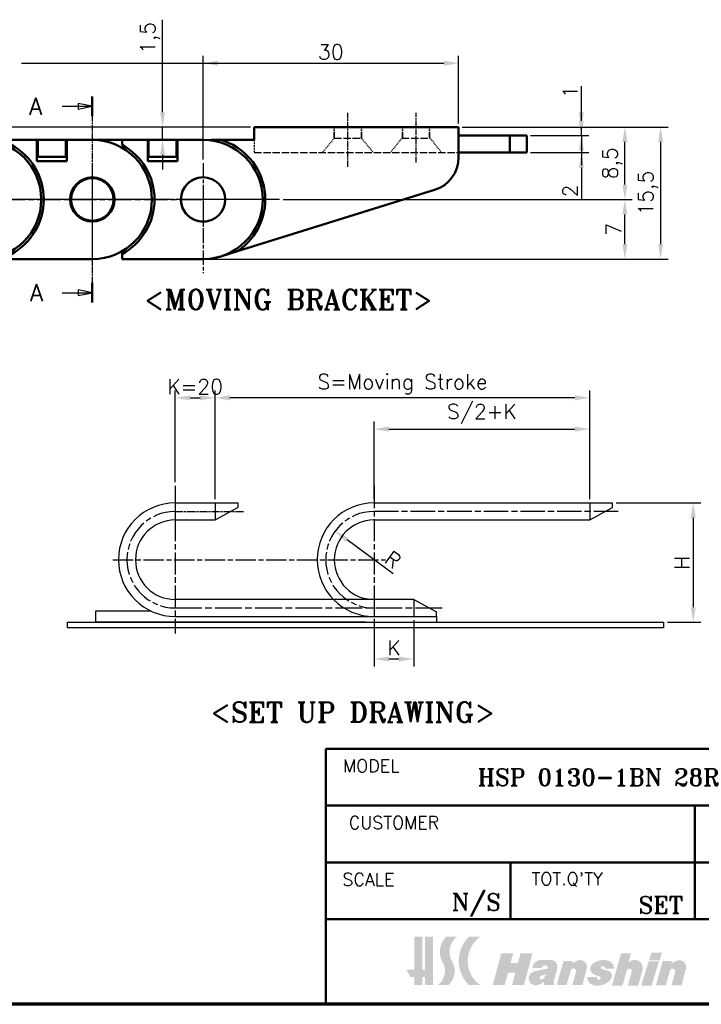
# Model space of a CAD drawing. Header units: millimetres. Extents: x 10 to 277, y 10 to 201.
# Tile 3 of 7: x 154 to 234, y 10 to 126. Entities that reach past the tile are written whole.
import ezdxf

# ---------------------------------------------------------------- set-up
doc = ezdxf.new("R2010")
doc.units = ezdxf.units.MM
doc.header["$LTSCALE"] = 0.3
doc.linetypes.add('CHAIN', pattern=[0.35429999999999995, 0.2362, -0.0295, 0.0591, -0.0295])
doc.linetypes.add('DASHED', pattern=[0.2067999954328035, 0.1654999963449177, -0.04129999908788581])
doc.layers.add('DIM', color=3, linetype='Continuous')
for name, color, linetype, lineweight in [('경계(ISO)', 7, 'Continuous', 70), ('기호(ISO)', 7, 'Continuous', 25), ('단면선(ISO)', 3, 'CHAIN', 25), ('스케치 형상(ISO)', 7, 'Continuous', 25), ('외형선(ISO)', 7, 'Continuous', 50), ('은선 (ISO)', 2, 'DASHED', 35), ('제목(ISO)', 7, 'Continuous', 50), ('중심 표식(ISO)', 1, 'CHAIN', 25), ('중심선(ISO)', 1, 'CHAIN', 25), ('해치 (ISO)', 3, 'Continuous', 18)]:
    doc.layers.add(name, color=color, linetype=linetype, lineweight=lineweight)
doc.styles.get("Standard").update_dxf_attribs({"font": 'romans.shx'})
doc.styles.add('주 문자 (ISO)', font='tahoma.ttf')
doc.styles.add('한신 주석 텍스트', font='RomanT.shx')
doc.styles.add('한신치수', font='RomanS.shx')
doc.dimstyles.new('ISO-25', dxfattribs={"dimscale": 0.7, "dimtxt": 2.5, "dimasz": 2.5, "dimexe": 1.25, "dimexo": 0.625, "dimtad": 1, "dimtxsty": 'Standard', "dimcen": 2.5, "dimclrt": 7, "dimadec": 0, "dimazin": 0, "dimtfac": 1, "dimtmove": 0, "dimatfit": 3, "dimfxl": 1, "dimarcsym": 0})

# ---------------------------------------------------------------- blocks, each defined once
blk = doc.blocks.new('2dTransSection0')
at = {"layer": '단면선(ISO)', "linetype": 'CHAIN', "ltscale": 15.44590663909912}
blk.add_line((191.3399219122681, 158.0706941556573), (191.3399219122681, 121.7633013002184), dxfattribs=at)
at = {"layer": '단면선(ISO)', "linetype": 'Continuous', "lineweight": 50}
for p, q in [((191.3399219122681, 158.0706941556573), (191.3399219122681, 154.5982094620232)), ((191.3399219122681, 125.2357859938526), (191.3399219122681, 121.7633013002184))]:
    blk.add_line(p, q, dxfattribs=at)
at = {"layer": '단면선(ISO)', "linetype": 'Continuous'}
for p, q in [((186.0470458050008, 156.3344518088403), (188.8399219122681, 156.3344518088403)), ((191.3399219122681, 156.3344518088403), (188.8399219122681, 156.8344518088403)), ((188.8399219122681, 156.8344518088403), (188.8399219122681, 155.8344518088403)), ((188.8399219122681, 156.3344518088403), (191.3399219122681, 156.3344518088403)), ((188.8399219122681, 155.8344518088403), (191.3399219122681, 156.3344518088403)), ((186.0470458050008, 123.4995436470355), (188.8399219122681, 123.4995436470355)), ((191.3399219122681, 123.4995436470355), (188.8399219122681, 123.9995436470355)), ((188.8399219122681, 123.9995436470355), (188.8399219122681, 122.9995436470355)), ((188.8399219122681, 123.4995436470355), (191.3399219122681, 123.4995436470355)), ((188.8399219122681, 122.9995436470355), (191.3399219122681, 123.4995436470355))]:
    blk.add_line(p, q, dxfattribs=at)
at = {"layer": '단면선(ISO)', "linetype": 'Continuous', "flags": 128}
for points in [[(188.8399213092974, 155.8344514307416), (191.3399213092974, 156.3344514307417), (188.8399213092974, 156.8344514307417), (188.8399213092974, 155.8344514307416)], [(188.8399213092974, 122.9995438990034), (191.3399213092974, 123.4995438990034), (188.8399213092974, 123.9995438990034), (188.8399213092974, 122.9995438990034)]]:
    blk.add_lwpolyline(points, dxfattribs=at)
at = {"layer": '단면선(ISO)'}
for points in [[(188.8399213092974, 155.8344514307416), (191.3399213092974, 156.3344514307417), (188.8399213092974, 156.8344514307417), (188.8399213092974, 155.8344514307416)], [(188.8399213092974, 122.9995438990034), (191.3399213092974, 123.4995438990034), (188.8399213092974, 123.9995438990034), (188.8399213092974, 122.9995438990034)]]:
    blk.add_solid(points, dxfattribs=at)
at = {"layer": '단면선(ISO)', "char_height": 3.00000011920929, "attachment_point": 7, "style": '한신치수'}
for insert in [(180.2065353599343, 154.8116881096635), (180.3529357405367, 121.9767799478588)]:
    blk.add_mtext('A', dxfattribs=dict(at, insert=insert))
blk = doc.blocks.new('MOVING BRACKET')
at = {"layer": '기호(ISO)', "color": 2, "insert": (-28.11367750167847, 1.870082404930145), "char_height": 3.499999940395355, "attachment_point": 1, "style": '주 문자 (ISO)'}
blk.add_mtext('\\fRomanT|b0|i0;\\H3.5000;<MOVING BRACKET>', dxfattribs=at)
blk = doc.blocks.new('*D342')
at = {"layer": 'Defpoints', "color": 0, "transparency": 16777216}
for p in [(181.5858943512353, 113.0036789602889), (17.52776259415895, 40.00367896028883), (90.2650667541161, 40.00367896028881)]:
    blk.add_point(p, dxfattribs=at)
at = {"layer": 'DIM', "color": 0, "lineweight": -2, "transparency": 16777216}
for p, q in [((181.1483943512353, 113.0036789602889), (16.65276259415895, 113.0036789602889)), ((17.52776259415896, 111.2536789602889), (17.52776259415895, 41.75367896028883)), ((89.8275667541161, 40.00367896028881), (16.65276259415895, 40.00367896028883))]:
    blk.add_line(p, q, dxfattribs=at)
at = {"layer": 'DIM', "color": 0, "transparency": 16777216}
for points in [[(17.2360959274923, 111.2536789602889), (17.81942926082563, 111.2536789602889), (17.52776259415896, 113.0036789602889)], [(17.23609592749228, 41.75367896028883), (17.81942926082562, 41.75367896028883), (17.52776259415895, 40.00367896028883)]]:
    blk.add_solid(points, dxfattribs=at)
at = {"layer": 'DIM', "color": 7, "transparency": 16777216, "insert": (16.21526259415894, 76.50367896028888), "char_height": 1.75, "attachment_point": 5, "rotation": 90}
blk.add_mtext('73', dxfattribs=at)
blk = doc.blocks.new('*D345')
at = {"layer": 'Defpoints', "color": 0, "transparency": 16777216}
for p in [(181.5858943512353, 113.0036789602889), (170.8356581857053, 111.5036789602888), (181.5858943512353, 111.5036789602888)]:
    blk.add_point(p, dxfattribs=at)
at = {"layer": 'DIM', "color": 0, "lineweight": -2, "transparency": 16777216}
for p, q in [((170.8356581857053, 114.7536789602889), (170.8356581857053, 125.6131736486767)), ((181.1483943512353, 113.0036789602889), (169.9606581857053, 113.0036789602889)), ((170.8356581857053, 111.5036789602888), (170.8356581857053, 113.0036789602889)), ((181.1483943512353, 111.5036789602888), (169.9606581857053, 111.5036789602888)), ((170.8356581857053, 109.7536789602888), (170.8356581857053, 108.0036789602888))]:
    blk.add_line(p, q, dxfattribs=at)
at = {"layer": 'DIM', "color": 0, "transparency": 16777216}
for points in [[(170.5439915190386, 114.7536789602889), (171.1273248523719, 114.7536789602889), (170.8356581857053, 113.0036789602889)], [(170.5439915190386, 109.7536789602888), (171.1273248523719, 109.7536789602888), (170.8356581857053, 111.5036789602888)]]:
    blk.add_solid(points, dxfattribs=at)
at = {"layer": 'DIM', "color": 7, "transparency": 16777216, "insert": (169.3564915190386, 123.4673403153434), "char_height": 1.75, "attachment_point": 5, "rotation": 90}
blk.add_mtext('1,5', dxfattribs=at)
blk = doc.blocks.new('*D346')
at = {"layer": 'Defpoints', "color": 0, "transparency": 16777216}
for p in [(205.5858943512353, 120.5036789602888), (205.5858943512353, 113.0036789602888), (175.5858943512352, 108.7703456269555)]:
    blk.add_point(p, dxfattribs=at)
at = {"layer": 'DIM', "color": 0, "lineweight": -2, "transparency": 16777216}
for p, q in [((175.5858943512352, 109.2078456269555), (175.5858943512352, 121.3786789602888)), ((177.3358943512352, 120.5036789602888), (203.8358943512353, 120.5036789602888)), ((205.5858943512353, 113.4411789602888), (205.5858943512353, 121.3786789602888))]:
    blk.add_line(p, q, dxfattribs=at)
at = {"layer": 'DIM', "color": 0, "transparency": 16777216}
for points in [[(177.3358943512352, 120.7953456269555), (177.3358943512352, 120.2120122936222), (175.5858943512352, 120.5036789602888)], [(203.8358943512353, 120.7953456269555), (203.8358943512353, 120.2120122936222), (205.5858943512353, 120.5036789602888)]]:
    blk.add_solid(points, dxfattribs=at)
at = {"layer": 'DIM', "color": 7, "transparency": 16777216, "insert": (190.5858943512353, 121.8161789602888), "char_height": 1.75, "attachment_point": 5}
blk.add_mtext('30', dxfattribs=at)
blk = doc.blocks.new('*D353')
at = {"layer": 'Defpoints', "color": 0, "transparency": 16777216}
for p in [(213.5858943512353, 112.0036789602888), (213.5858943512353, 110.0036789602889), (219.9974029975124, 110.0036789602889)]:
    blk.add_point(p, dxfattribs=at)
at = {"layer": 'DIM', "color": 0, "lineweight": -2, "transparency": 16777216}
for p, q in [((219.9974029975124, 113.7536789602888), (219.9974029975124, 115.5036789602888)), ((214.0233943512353, 112.0036789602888), (220.8724029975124, 112.0036789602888)), ((219.9974029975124, 112.0036789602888), (219.9974029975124, 110.0036789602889)), ((214.0233943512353, 110.0036789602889), (220.8724029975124, 110.0036789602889)), ((219.9974029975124, 108.2536789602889), (219.9974029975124, 104.4620122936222))]:
    blk.add_line(p, q, dxfattribs=at)
at = {"layer": 'DIM', "color": 0, "transparency": 16777216}
for points in [[(219.7057363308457, 113.7536789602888), (220.289069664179, 113.7536789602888), (219.9974029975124, 112.0036789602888)], [(219.7057363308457, 108.2536789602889), (220.289069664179, 108.2536789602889), (219.9974029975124, 110.0036789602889)]]:
    blk.add_solid(points, dxfattribs=at)
at = {"layer": 'DIM', "color": 7, "transparency": 16777216, "insert": (218.6849029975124, 105.4828456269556), "char_height": 1.75, "attachment_point": 5, "rotation": 90}
blk.add_mtext('2', dxfattribs=at)
blk = doc.blocks.new('*D354')
at = {"layer": 'Defpoints', "color": 0, "transparency": 16777216}
for p in [(205.5858943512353, 113.0036789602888), (213.5858943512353, 112.0036789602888), (219.9974029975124, 112.0036789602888)]:
    blk.add_point(p, dxfattribs=at)
at = {"layer": 'DIM', "color": 0, "lineweight": -2, "transparency": 16777216}
for p, q in [((219.9974029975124, 114.7536789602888), (219.9974029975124, 117.7953456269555)), ((206.0233943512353, 113.0036789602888), (220.8724029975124, 113.0036789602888)), ((219.9974029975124, 112.0036789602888), (219.9974029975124, 113.0036789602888)), ((214.0233943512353, 112.0036789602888), (220.8724029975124, 112.0036789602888)), ((219.9974029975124, 110.2536789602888), (219.9974029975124, 108.5036789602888))]:
    blk.add_line(p, q, dxfattribs=at)
at = {"layer": 'DIM', "color": 0, "transparency": 16777216}
for points in [[(219.7057363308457, 114.7536789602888), (220.289069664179, 114.7536789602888), (219.9974029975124, 113.0036789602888)], [(219.7057363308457, 110.2536789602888), (220.289069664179, 110.2536789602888), (219.9974029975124, 112.0036789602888)]]:
    blk.add_solid(points, dxfattribs=at)
at = {"layer": 'DIM', "color": 7, "transparency": 16777216, "insert": (218.6849029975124, 117.1495122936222), "char_height": 1.75, "attachment_point": 5, "rotation": 90}
blk.add_mtext('1', dxfattribs=at)
blk = doc.blocks.new('*D355')
at = {"layer": 'Defpoints', "color": 0, "transparency": 16777216}
for p in [(205.5858943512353, 113.0036789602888), (225.1070199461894, 113.0036789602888), (184.5525610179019, 104.5036789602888)]:
    blk.add_point(p, dxfattribs=at)
at = {"layer": 'DIM', "color": 0, "lineweight": -2, "transparency": 16777216}
for p, q in [((206.0233943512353, 113.0036789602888), (225.9820199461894, 113.0036789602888)), ((225.1070199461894, 106.2536789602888), (225.1070199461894, 111.2536789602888)), ((184.9900610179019, 104.5036789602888), (225.9820199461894, 104.5036789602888))]:
    blk.add_line(p, q, dxfattribs=at)
at = {"layer": 'DIM', "color": 0, "transparency": 16777216}
for points in [[(224.8153532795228, 111.2536789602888), (225.3986866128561, 111.2536789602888), (225.1070199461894, 113.0036789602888)], [(224.8153532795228, 106.2536789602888), (225.3986866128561, 106.2536789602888), (225.1070199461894, 104.5036789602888)]]:
    blk.add_solid(points, dxfattribs=at)
at = {"layer": 'DIM', "color": 7, "transparency": 16777216, "insert": (223.6278532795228, 108.7536789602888), "char_height": 1.75, "attachment_point": 5, "rotation": 90}
blk.add_mtext('8,5', dxfattribs=at)
blk = doc.blocks.new('*D356')
at = {"layer": 'Defpoints', "color": 0, "transparency": 16777216}
for p in [(184.5525610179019, 104.5036789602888), (225.1070199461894, 104.5036789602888), (175.5856501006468, 97.50364101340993)]:
    blk.add_point(p, dxfattribs=at)
at = {"layer": 'DIM', "color": 0, "lineweight": -2, "transparency": 16777216}
for p, q in [((184.9900610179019, 104.5036789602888), (225.9820199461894, 104.5036789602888)), ((225.1070199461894, 99.25364101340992), (225.1070199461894, 102.7536789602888)), ((176.0231501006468, 97.50364101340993), (225.9820199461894, 97.50364101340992))]:
    blk.add_line(p, q, dxfattribs=at)
at = {"layer": 'DIM', "color": 0, "transparency": 16777216}
for points in [[(224.8153532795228, 102.7536789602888), (225.3986866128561, 102.7536789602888), (225.1070199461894, 104.5036789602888)], [(224.8153532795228, 99.25364101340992), (225.3986866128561, 99.25364101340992), (225.1070199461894, 97.50364101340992)]]:
    blk.add_solid(points, dxfattribs=at)
at = {"layer": 'DIM', "color": 7, "transparency": 16777216, "insert": (223.7945199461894, 101.0036599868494), "char_height": 1.75, "attachment_point": 5, "rotation": 90}
blk.add_mtext('7', dxfattribs=at)
blk = doc.blocks.new('*D357')
at = {"layer": 'Defpoints', "color": 0, "transparency": 16777216}
for p in [(205.5858943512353, 113.0036789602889), (175.5856501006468, 97.50364101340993), (229.3022443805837, 97.50364101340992)]:
    blk.add_point(p, dxfattribs=at)
at = {"layer": 'DIM', "color": 0, "lineweight": -2, "transparency": 16777216}
for p, q in [((206.0233943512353, 113.0036789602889), (230.1772443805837, 113.0036789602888)), ((229.3022443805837, 111.2536789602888), (229.3022443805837, 99.25364101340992)), ((176.0231501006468, 97.50364101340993), (230.1772443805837, 97.50364101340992))]:
    blk.add_line(p, q, dxfattribs=at)
at = {"layer": 'DIM', "color": 0, "transparency": 16777216}
for points in [[(229.0105777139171, 111.2536789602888), (229.5939110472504, 111.2536789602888), (229.3022443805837, 113.0036789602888)], [(229.0105777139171, 99.25364101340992), (229.5939110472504, 99.25364101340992), (229.3022443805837, 97.50364101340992)]]:
    blk.add_solid(points, dxfattribs=at)
at = {"layer": 'DIM', "color": 7, "transparency": 16777216, "insert": (227.823077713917, 105.2536599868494), "char_height": 1.75, "attachment_point": 5, "rotation": 90}
blk.add_mtext('15,5', dxfattribs=at)
blk = doc.blocks.new('*D362')
at = {"layer": 'Defpoints', "color": 0, "transparency": 16777216}
for p in [(200.3207438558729, 55.53645810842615), (195.6540771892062, 54.20312477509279), (200.3207438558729, 50.54621745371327)]:
    blk.add_point(p, dxfattribs=at)
at = {"layer": 'DIM', "color": 0, "lineweight": -2, "transparency": 16777216}
for p, q in [((200.3207438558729, 55.09895810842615), (200.3207438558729, 49.67121745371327)), ((195.6540771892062, 53.76562477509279), (195.6540771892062, 49.67121745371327)), ((197.4040771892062, 50.54621745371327), (198.5707438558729, 50.54621745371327))]:
    blk.add_line(p, q, dxfattribs=at)
at = {"layer": 'DIM', "color": 0, "transparency": 16777216}
for points in [[(197.4040771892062, 50.83788412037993), (197.4040771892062, 50.2545507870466), (195.6540771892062, 50.54621745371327)], [(198.5707438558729, 50.83788412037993), (198.5707438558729, 50.2545507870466), (200.3207438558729, 50.54621745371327)]]:
    blk.add_solid(points, dxfattribs=at)
at = {"layer": 'DIM', "color": 7, "transparency": 16777216, "insert": (197.9874105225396, 51.85871745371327), "char_height": 1.75, "attachment_point": 5}
blk.add_mtext('K', dxfattribs=at)
blk = doc.blocks.new('*D363')
at = {"layer": 'Defpoints', "color": 0, "transparency": 16777216}
for p in [(220.9874105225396, 77.54493742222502), (195.6540771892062, 68.86979144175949), (220.9874105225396, 68.86979144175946)]:
    blk.add_point(p, dxfattribs=at)
at = {"layer": 'DIM', "color": 0, "lineweight": -2, "transparency": 16777216}
for p, q in [((195.6540771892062, 69.30729144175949), (195.6540771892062, 78.41993742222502)), ((197.4040771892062, 77.54493742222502), (219.2374105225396, 77.54493742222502)), ((220.9874105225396, 69.30729144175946), (220.9874105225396, 78.41993742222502))]:
    blk.add_line(p, q, dxfattribs=at)
at = {"layer": 'DIM', "color": 0, "transparency": 16777216}
for points in [[(197.4040771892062, 77.83660408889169), (197.4040771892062, 77.25327075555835), (195.6540771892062, 77.54493742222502)], [(219.2374105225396, 77.83660408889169), (219.2374105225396, 77.25327075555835), (220.9874105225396, 77.54493742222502)]]:
    blk.add_solid(points, dxfattribs=at)
at = {"layer": 'DIM', "color": 7, "transparency": 16777216, "insert": (208.3207438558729, 79.31577075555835), "char_height": 1.75, "attachment_point": 5}
blk.add_mtext('S/2+K', dxfattribs=at)
blk = doc.blocks.new('*D364')
at = {"layer": 'Defpoints', "color": 0, "transparency": 16777216}
for p in [(176.9874105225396, 81.21130691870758), (176.9874105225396, 68.86979144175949), (220.9874105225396, 68.86979144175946)]:
    blk.add_point(p, dxfattribs=at)
at = {"layer": 'DIM', "color": 0, "lineweight": -2, "transparency": 16777216}
for p, q in [((176.9874105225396, 69.30729144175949), (176.9874105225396, 82.08630691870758)), ((220.9874105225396, 69.30729144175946), (220.9874105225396, 82.08630691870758)), ((219.2374105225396, 81.21130691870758), (178.7374105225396, 81.21130691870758))]:
    blk.add_line(p, q, dxfattribs=at)
at = {"layer": 'DIM', "color": 0, "transparency": 16777216}
for points in [[(178.7374105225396, 81.50297358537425), (178.7374105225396, 80.9196402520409), (176.9874105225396, 81.21130691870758)], [(219.2374105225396, 81.50297358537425), (219.2374105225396, 80.9196402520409), (220.9874105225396, 81.21130691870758)]]:
    blk.add_solid(points, dxfattribs=at)
at = {"layer": 'DIM', "color": 7, "transparency": 16777216, "insert": (198.9874105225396, 82.81547358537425), "char_height": 1.75, "attachment_point": 5}
blk.add_mtext('S=Moving Stroke', dxfattribs=at)
blk = doc.blocks.new('*D365')
at = {"layer": 'Defpoints', "color": 0, "transparency": 16777216}
for p in [(176.9874105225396, 81.21130691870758), (172.3207438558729, 70.86979144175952), (176.9874105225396, 68.86979144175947)]:
    blk.add_point(p, dxfattribs=at)
at = {"layer": 'DIM', "color": 0, "lineweight": -2, "transparency": 16777216}
for p, q in [((172.3207438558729, 71.30729144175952), (172.3207438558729, 82.08630691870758)), ((176.9874105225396, 69.30729144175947), (176.9874105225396, 82.08630691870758)), ((174.0707438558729, 81.21130691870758), (175.2374105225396, 81.21130691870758))]:
    blk.add_line(p, q, dxfattribs=at)
at = {"layer": 'DIM', "color": 0, "transparency": 16777216}
for points in [[(174.0707438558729, 81.50297358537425), (174.0707438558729, 80.9196402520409), (172.3207438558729, 81.21130691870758)], [(175.2374105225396, 81.50297358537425), (175.2374105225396, 80.9196402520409), (176.9874105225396, 81.21130691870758)]]:
    blk.add_solid(points, dxfattribs=at)
at = {"layer": 'DIM', "color": 7, "transparency": 16777216, "insert": (174.6540771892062, 82.52380691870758), "char_height": 1.75, "attachment_point": 5}
blk.add_mtext('K=20', dxfattribs=at)
blk = doc.blocks.new('*D366')
at = {"layer": 'Defpoints', "color": 0, "transparency": 16777216}
for p in [(223.6540771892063, 68.86979144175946), (229.6540771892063, 54.86979144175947), (233.1314551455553, 54.86979144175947)]:
    blk.add_point(p, dxfattribs=at)
at = {"layer": 'DIM', "color": 0, "lineweight": -2, "transparency": 16777216}
for p, q in [((224.0915771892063, 68.86979144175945), (234.0064551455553, 68.86979144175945)), ((233.1314551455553, 67.11979144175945), (233.1314551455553, 56.61979144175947)), ((230.0915771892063, 54.86979144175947), (234.0064551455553, 54.86979144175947))]:
    blk.add_line(p, q, dxfattribs=at)
at = {"layer": 'DIM', "color": 0, "transparency": 16777216}
for points in [[(232.8397884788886, 67.11979144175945), (233.423121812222, 67.11979144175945), (233.1314551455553, 68.86979144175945)], [(232.8397884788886, 56.61979144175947), (233.4231218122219, 56.61979144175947), (233.1314551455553, 54.86979144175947)]]:
    blk.add_solid(points, dxfattribs=at)
at = {"layer": 'DIM', "color": 7, "transparency": 16777216, "insert": (231.8189551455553, 61.8697914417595), "char_height": 1.75, "attachment_point": 5, "rotation": 90}
blk.add_mtext('H', dxfattribs=at)
blk = doc.blocks.new('*D368')
at = {"layer": 'Defpoints', "color": 0, "transparency": 16777216}
for p in [(191.0902215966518, 65.56204323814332), (195.6540771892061, 62.20312477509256)]:
    blk.add_point(p, dxfattribs=at)
at = {"layer": 'DIM', "color": 0, "lineweight": -2, "transparency": 16777216}
blk.add_line((197.9024472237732, 60.54836347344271), (192.49964758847, 64.52473018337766), dxfattribs=at)
at = {"layer": 'DIM', "color": 0, "transparency": 16777216}
blk.add_solid([(192.6725330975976, 64.75963451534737), (192.3267620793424, 64.28982585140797), (191.0902215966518, 65.56204323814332)], dxfattribs=at)
at = {"layer": 'DIM', "color": 7, "transparency": 16777216, "insert": (197.8582668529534, 62.21053224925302), "char_height": 1.75, "attachment_point": 5, "rotation": 323.64757708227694}
blk.add_mtext('R', dxfattribs=at)

msp = doc.modelspace()

# ---------------------------------------------------------------- hatches: boundary and pattern name
at = {"layer": '해치 (ISO)'}
for points in [[(200.3928060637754, 14.06331657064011), (200.3928060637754, 17.92998323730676), (201.3261393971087, 17.92998323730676), (201.3261393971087, 14.06331657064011), (201.659472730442, 14.06331657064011), (201.659472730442, 17.92998323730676), (202.5928060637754, 17.92998323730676), (202.5928060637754, 12.2633165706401), (201.659472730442, 12.2633165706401), (201.659472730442, 13.19664990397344), (201.3261393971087, 13.19664990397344), (201.3261393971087, 12.2633165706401), (200.3928060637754, 12.2633165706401), (200.3928060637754, 13.19664990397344), (199.9598429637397, 13.19664990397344), (199.459472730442, 14.06331657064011)], [(209.5928060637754, 12.26331657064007), (210.9928060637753, 12.26331657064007), (211.3857982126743, 13.72998323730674), (212.2524648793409, 13.72998323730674), (211.859472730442, 12.2633165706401), (213.259472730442, 12.2633165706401), (214.2598163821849, 15.99664990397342), (212.8598163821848, 15.99664990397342), (212.5561406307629, 14.86331657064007), (211.6894739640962, 14.86331657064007), (211.9931497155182, 15.99664990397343), (210.5931497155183, 15.99664990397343)], [(227.0255593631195, 12.2010090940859), (228.2358563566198, 12.2010090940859), (229.1174307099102, 15.06400546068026), (227.9071337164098, 15.06400546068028)], [(227.9501692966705, 15.17383364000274), (229.1855932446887, 15.17383364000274), (229.462885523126, 16.0743666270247), (228.2274615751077, 16.0743666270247)]]:
    msp.add_hatch(color=7, dxfattribs=at).paths.add_polyline_path(points)
h = msp.add_hatch(color=7, dxfattribs=at)
edge = h.paths.add_edge_path()
edge.add_line((203.1261393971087, 12.2633165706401), (204.3928060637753, 12.2633165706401))
edge.add_arc((202.9352586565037, 13.91121084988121), 2.2, 311.4924651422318, 390.6839073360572)
edge.add_arc((206.7333672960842, 16.16492010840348), 2.216427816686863, 127.2165836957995, 210.6839073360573, ccw=False)
edge.add_line((205.3928060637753, 17.92998323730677), (204.1261393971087, 17.92998323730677))
edge.add_arc((205.8492170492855, 16.16492010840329), 2.466666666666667, 134.310384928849, 210.3022662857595)
edge.add_arc((201.9928060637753, 13.91121084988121), 2, -55.48189215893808, 30.302266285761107, ccw=False)
h = msp.add_hatch(color=7, dxfattribs=at)
edge = h.paths.add_edge_path()
edge.add_line((206.7928060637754, 12.2633165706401), (208.1261393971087, 12.2633165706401))
edge.add_arc((210.1236378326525, 15.09664990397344), 3.466666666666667, 125.18381548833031, 234.81618451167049, ccw=False)
edge.add_line((208.1261393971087, 17.92998323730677), (206.7928060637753, 17.92998323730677))
edge.add_arc((209.5903044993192, 15.09664990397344), 3.981679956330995, 134.6353716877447, 225.3646283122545)
h = msp.add_hatch(color=7, dxfattribs=at)
edge = h.paths.add_edge_path(flags=0)
edge.add_arc((214.6735819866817, 13.97900571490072), 1.271721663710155, 306.1770774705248, 339.9442206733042)
edge.add_line((215.8681854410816, 13.5428880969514), (215.2324314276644, 13.31253531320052))
edge.add_arc((215.3026260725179, 13.1188040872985), 0.2060560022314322, 109.9169737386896, 306.1770774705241)
edge = h.paths.add_edge_path()
edge.add_line((215.6132517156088, 12.2633165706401), (216.7959817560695, 12.2633165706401))
edge.add_line((216.7959817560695, 12.2633165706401), (216.8384049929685, 12.42164224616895))
edge.add_arc((216.8763836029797, 12.56338034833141), 0.1467380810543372, 165.0000000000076, 254.9999999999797, ccw=False)
edge.add_line((216.7346455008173, 12.60135895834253), (217.163552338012, 14.20206106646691))
edge.add_arc((216.3810906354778, 14.41172104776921), 0.8100639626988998, 345.0000000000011, 450)
edge.add_line((216.3810906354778, 15.22178501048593), (215.3077783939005, 15.22178501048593))
edge.add_arc((215.3077783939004, 14.17061865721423), 1.051166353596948, 90, 175.5251169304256)
edge.add_line((214.2598163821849, 14.25263282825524), (215.3469416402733, 14.25263282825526))
edge.add_arc((215.7120029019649, 14.21184747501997), 0.3673325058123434, 22.510015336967, 173.6252393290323, ccw=False)
edge.add_arc((215.9289132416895, 14.30173910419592), 0.1325334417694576, -81.62602272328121, 22.510015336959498, ccw=False)
edge.add_arc((217.765079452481, 1.828046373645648), 12.47557968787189, 98.37397727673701, 105.5458744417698)
edge.add_arc((214.642246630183, 13.05370795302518), 0.8236458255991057, 105.5458744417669, 281.281709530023)
edge.add_arc((214.4684317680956, 13.92501383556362), 1.712119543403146, 281.2817095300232, 311.963461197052)
edge.add_line((215.6132517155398, 12.65193072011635), (215.6132517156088, 12.26331657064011))
h = msp.add_hatch(color=7, dxfattribs=at)
edge = h.paths.add_edge_path()
edge.add_line((217.9081858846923, 15.10225390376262), (218.9805444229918, 15.10225390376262))
edge.add_line((218.9805444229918, 15.10225390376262), (218.9125780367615, 14.78507744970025))
edge.add_arc((220.2060389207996, 13.19754124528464), 2.04775786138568, 105.45909696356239, 129.1717679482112, ccw=False)
edge.add_arc((219.8692082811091, 14.41548901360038), 0.7840919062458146, -14.337590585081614, 105.45909696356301, ccw=False)
edge.add_line((220.6288784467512, 14.22132064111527), (220.1284211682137, 12.26331657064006))
edge.add_line((220.1284211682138, 12.26331657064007), (218.9301280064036, 12.26331657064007))
edge.add_line((218.9301280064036, 12.26331657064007), (219.3883427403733, 13.87444207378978))
edge.add_arc((219.0642556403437, 13.89343539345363), 0.3246431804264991, 356.645982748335, 524.1238979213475)
edge.add_line((218.7519958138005, 13.98224415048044), (218.2631214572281, 12.2633165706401))
edge.add_line((218.2631214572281, 12.2633165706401), (217.1007733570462, 12.2633165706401))
edge.add_line((217.1007733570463, 12.2633165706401), (217.9081858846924, 15.10225390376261))
h = msp.add_hatch(color=7, dxfattribs=at)
edge = h.paths.add_edge_path()
edge.add_arc((222.0689504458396, 13.13197969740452), 0.2613128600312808, 165.4696428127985, 269.3199450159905)
edge.add_arc((222.068314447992, 13.07839832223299), 0.207727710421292, 269.3199450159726, 434.6146394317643)
edge.add_arc((223.1776279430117, 17.10975853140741), 3.973473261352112, 244.87448421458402, 254.6146394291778, ccw=False)
edge.add_arc((221.8076825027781, 14.18862534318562), 0.747055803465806, 127.0220652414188, 244.8744842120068, ccw=False)
edge.add_arc((222.5789371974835, 13.16595545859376), 2.027949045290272, 69.38153505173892, 127.02206524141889, ccw=False)
edge.add_arc((223.0761051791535, 14.48735624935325), 0.6161147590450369, 51.52788990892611, 69.38153505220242, ccw=False)
edge.add_arc((222.8503001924, 14.2031966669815), 0.9790673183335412, -0.06645623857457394, 51.527889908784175, ccw=False)
edge.add_line((223.829366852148, 14.20206106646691), (222.8045971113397, 14.20206106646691))
edge.add_arc((222.236483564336, 13.92935027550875), 0.630177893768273, 25.64234092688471, 62.04913768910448)
edge.add_arc((222.4542309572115, 14.33972220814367), 0.1656146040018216, 62.04913768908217, 242.0491376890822)
edge.add_arc((223.3240941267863, 15.979087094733), 2.021464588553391, 242.0491376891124, 261.0483130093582)
edge.add_arc((222.9046577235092, 13.31634001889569), 0.6741149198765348, -41.773389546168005, 81.04831300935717, ccw=False)
edge.add_arc((221.8957584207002, 14.2175572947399), 2.026915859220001, 254.6106971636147, 318.22661045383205, ccw=False)
edge.add_arc((221.5961634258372, 13.12909081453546), 0.8979710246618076, 175.6282231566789, 254.6106971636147, ccw=False)
edge.add_line((220.7008051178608, 13.19754124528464), (221.8159957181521, 13.19754124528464))
h = msp.add_hatch(color=7, dxfattribs=at)
edge = h.paths.add_edge_path()
edge.add_line((223.5921550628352, 12.2010090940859), (224.8321820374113, 12.2010090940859))
edge.add_line((224.8321820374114, 12.2010090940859), (225.332368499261, 13.95971108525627))
edge.add_arc((225.6151331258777, 13.87929095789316), 0.2939782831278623, -15.87610207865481, 164.1238979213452, ccw=False)
edge.add_line((225.8978977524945, 13.79887083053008), (225.443455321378, 12.2010090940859))
edge.add_line((225.4434553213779, 12.2010090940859), (226.6660481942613, 12.2010090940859))
edge.add_line((226.6660481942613, 12.2010090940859), (227.1218202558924, 13.80354593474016))
edge.add_arc((226.1000910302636, 14.24219127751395), 1.11190842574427, 336.7653479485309, 365.3220899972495)
edge.add_arc((226.2425878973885, 14.2554657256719), 0.9687945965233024, 5.322089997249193, 138.548224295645)
edge.add_line((225.5164635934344, 14.89679751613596), (225.8258675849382, 15.98469064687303))
edge.add_line((225.8258675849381, 15.98469064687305), (224.6682590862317, 15.98469064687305))
edge.add_line((224.6682590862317, 15.98469064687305), (223.5921550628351, 12.2010090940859))
h = msp.add_hatch(color=7, dxfattribs=at)
edge = h.paths.add_edge_path()
edge.add_arc((230.7083080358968, 13.86132408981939), 0.324643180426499, 356.6459827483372, 524.1238979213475)
edge.add_line((230.3960482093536, 13.9501328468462), (229.9071738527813, 12.23120526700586))
edge.add_line((229.9071738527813, 12.23120526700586), (228.7448257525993, 12.23120526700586))
edge.add_line((228.7448257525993, 12.23120526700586), (229.5522382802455, 15.07014260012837))
edge.add_line((229.5522382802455, 15.07014260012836), (230.6245968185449, 15.07014260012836))
edge.add_line((230.6245968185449, 15.07014260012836), (230.5566304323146, 14.752966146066))
edge.add_arc((231.8500913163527, 13.1654299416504), 2.04775786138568, 105.45909696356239, 129.1717679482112, ccw=False)
edge.add_arc((231.5132606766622, 14.3833777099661), 0.7840919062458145, -14.337590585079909, 105.45909696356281, ccw=False)
edge.add_line((232.2729308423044, 14.18920933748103), (231.772473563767, 12.23120526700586))
edge.add_line((231.772473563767, 12.23120526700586), (230.5741804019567, 12.23120526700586))
edge.add_line((230.5741804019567, 12.23120526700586), (231.0323951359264, 13.84233077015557))

# ---------------------------------------------------------------- linework, layer by layer
at = {"layer": '경계(ISO)'}
msp.add_line((276.6666662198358, 9.999999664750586), (9.999999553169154, 9.999999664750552), dxfattribs=at)
at = {"layer": '스케치 형상(ISO)', "color": 3}
msp.add_line((154.2643133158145, 120.5036789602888), (184.2643133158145, 120.5036789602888), dxfattribs=at)
at = {"layer": '스케치 형상(ISO)', "color": 2, "linetype": 'DASHED', "lineweight": 25, "ltscale": 4.283394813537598}
msp.add_line((181.5858943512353, 111.5036789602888), (181.5858943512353, 110.0036789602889), dxfattribs=at)
at = {"layer": '스케치 형상(ISO)', "color": 2, "linetype": 'DASHED', "lineweight": 25, "ltscale": 17.40812301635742}
for p, q in [((190.9858940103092, 111.7036789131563), (194.1858943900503, 111.7036789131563)), ((198.936061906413, 111.7036789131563), (202.2357267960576, 111.7036789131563)), ((181.5858943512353, 110.0036789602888), (205.5858943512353, 110.0036789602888))]:
    msp.add_line(p, q, dxfattribs=at)
at = {"layer": '스케치 형상(ISO)', "color": 1, "linetype": 'CHAIN', "ltscale": 39.27518463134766}
msp.add_line((64.26431331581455, 104.5036789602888), (175.5858943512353, 104.5036789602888), dxfattribs=at)
at = {"layer": '스케치 형상(ISO)', "color": 1, "linetype": 'CHAIN', "ltscale": 36.69207000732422}
for p, q in [((172.3207438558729, 70.86979144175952), (172.3207438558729, 53.53645810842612)), ((195.6540771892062, 70.86979144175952), (195.6540771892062, 53.53645810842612))]:
    msp.add_line(p, q, dxfattribs=at)
at = {"layer": '스케치 형상(ISO)'}
for p, q in [((172.3207438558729, 68.86979144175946), (172.3207438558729, 66.86979144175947)), ((172.3207438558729, 68.86979144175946), (179.6540771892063, 68.86979144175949)), ((176.9874105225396, 68.86979144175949), (176.9874105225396, 66.86979144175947)), ((176.9874105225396, 66.86979144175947), (179.6540771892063, 68.33645810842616)), ((179.6540771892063, 68.86979144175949), (179.6540771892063, 68.33645810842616)), ((195.6540771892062, 68.86979144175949), (223.6540771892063, 68.86979144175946)), ((220.9874105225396, 68.86979144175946), (220.9874105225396, 66.86979144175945)), ((220.9874105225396, 66.86979144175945), (223.6540771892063, 68.33645810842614)), ((223.6540771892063, 68.33645810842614), (223.6540771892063, 68.86979144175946)), ((172.3207438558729, 66.86979144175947), (176.9874105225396, 66.86979144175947)), ((195.6540771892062, 66.86979144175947), (220.9874105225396, 66.86979144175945)), ((200.3207438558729, 57.53645810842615), (172.3207438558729, 57.53645810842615)), ((195.6540771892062, 57.53645810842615), (195.6540771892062, 55.53645810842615)), ((200.3207438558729, 57.53645810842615), (200.3207438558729, 55.53645810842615)), ((200.3207438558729, 57.53645810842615), (202.9874105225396, 56.06979144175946)), ((162.9874105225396, 54.86979144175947), (162.9874105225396, 56.2031247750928)), ((162.9874105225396, 56.2031247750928), (169.4148112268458, 56.20312477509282)), ((172.3207438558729, 55.53645810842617), (202.9874105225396, 55.53645810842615)), ((202.9874105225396, 55.53645810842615), (202.9874105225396, 56.06979144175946)), ((202.9874105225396, 55.53645810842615), (202.9874105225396, 54.86979144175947)), ((159.6540771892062, 54.86979144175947), (229.6540771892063, 54.86979144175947)), ((159.6540771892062, 54.20312477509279), (159.6540771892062, 54.86979144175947)), ((194.6540771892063, 54.86979144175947), (162.9874105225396, 54.86979144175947)), ((229.6540771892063, 54.86979144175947), (229.6540771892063, 54.20312477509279)), ((229.6540771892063, 54.20312477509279), (159.6540771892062, 54.20312477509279))]:
    msp.add_line(p, q, dxfattribs=at)
at = {"layer": '스케치 형상(ISO)', "color": 1, "linetype": 'CHAIN', "ltscale": 13.33438873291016}
msp.add_line((172.3207438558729, 67.86979144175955), (180.3207438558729, 67.86979144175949), dxfattribs=at)
at = {"layer": '스케치 형상(ISO)', "color": 1, "linetype": 'CHAIN', "ltscale": 40.45535659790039}
msp.add_line((224.3207438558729, 67.86979144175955), (195.6540771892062, 67.86979144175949), dxfattribs=at)
at = {"layer": '스케치 형상(ISO)', "color": 1, "linetype": 'CHAIN', "ltscale": 33.86960220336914}
msp.add_line((164.9874105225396, 62.20312477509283), (196.9874105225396, 62.20312477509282), dxfattribs=at)
at = {"layer": '스케치 형상(ISO)', "color": 1, "linetype": 'CHAIN', "ltscale": 44.21864700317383}
msp.add_line((172.3207438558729, 56.53645810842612), (203.6540771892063, 56.53645810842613), dxfattribs=at)
at = {"layer": '스케치 형상(ISO)'}
for centre, radius in [((172.3207438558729, 62.20312477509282), 6.666666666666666), ((195.6540771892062, 62.20312477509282), 6.666666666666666), ((172.3207438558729, 62.20312477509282), 4.666666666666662), ((195.6540771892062, 62.20312477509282), 4.666666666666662)]:
    msp.add_arc(centre, radius, 90, 270, dxfattribs=at)
at = {"layer": '스케치 형상(ISO)', "color": 1, "linetype": 'CHAIN', "ltscale": 37.6849250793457}
for centre, radius in [((172.3207438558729, 62.20312477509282), 5.666666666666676), ((195.6540771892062, 62.20312477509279), 5.666666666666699)]:
    msp.add_arc(centre, radius, 90, 270, dxfattribs=at)
at = {"layer": '외형선(ISO)'}
for p, q in [((205.5858943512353, 113.0036789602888), (181.5858943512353, 113.0036789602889)), ((181.5858943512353, 113.0036789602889), (181.5858943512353, 111.5036789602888)), ((205.5858943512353, 109.4485852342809), (205.5858943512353, 113.0036789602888)), ((153.0856581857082, 111.5036540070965), (156.0856581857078, 111.5036522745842)), ((156.0856567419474, 109.0036522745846), (156.0856581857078, 111.5036522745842)), ((156.0856581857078, 111.5036522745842), (156.1856581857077, 111.5036522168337)), ((156.1856576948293, 110.6536522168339), (156.1856581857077, 111.5036522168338)), ((159.4856581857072, 111.5036503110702), (156.1856581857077, 111.5036522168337)), ((159.4856581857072, 111.5036503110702), (159.4856576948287, 110.6536503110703)), ((159.4856581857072, 111.5036503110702), (159.5856581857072, 111.5036502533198)), ((159.5856581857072, 111.5036502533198), (159.5856567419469, 109.0036502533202)), ((159.5856581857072, 111.5036502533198), (162.5856581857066, 111.5036485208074)), ((162.5856581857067, 111.503648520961), (166.0856581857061, 111.5036464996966)), ((166.0856581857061, 111.5036464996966), (166.0856578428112, 110.9098934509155)), ((166.0856581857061, 111.5036464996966), (169.0856581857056, 111.5036447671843)), ((169.0856567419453, 109.0036447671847), (169.0856581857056, 111.5036447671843)), ((169.0856581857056, 111.5036447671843), (169.1856581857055, 111.5036447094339)), ((169.1856576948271, 110.653644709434), (169.1856581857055, 111.5036447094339)), ((172.485658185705, 111.5036428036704), (169.1856581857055, 111.5036447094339)), ((172.485658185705, 111.5036428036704), (172.4856576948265, 110.6536428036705)), ((172.485658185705, 111.5036428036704), (172.585658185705, 111.5036427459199)), ((172.585658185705, 111.5036427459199), (172.5856567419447, 109.0036427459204)), ((172.585658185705, 111.5036427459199), (175.5856581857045, 111.5036410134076)), ((176.5858943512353, 111.5036789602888), (176.5858943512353, 111.4318095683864)), ((176.5858943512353, 111.5036789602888), (177.6571258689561, 111.5036789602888)), ((181.5858943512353, 111.5036789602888), (177.6571258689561, 111.5036789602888)), ((205.5858943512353, 112.0036789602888), (211.5858943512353, 112.0036789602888)), ((211.5858943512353, 110.0036789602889), (211.5858943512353, 112.0036789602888)), ((211.5858943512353, 112.0036789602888), (213.5858943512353, 112.0036789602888)), ((213.5858943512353, 110.0036789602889), (213.5858943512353, 112.0036789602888)), ((156.1856570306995, 109.5036522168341), (156.185657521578, 110.3536522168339)), ((156.1856576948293, 110.6536522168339), (156.185657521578, 110.3536522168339)), ((159.4856575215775, 110.3536503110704), (159.485657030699, 109.5036503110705)), ((159.4856576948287, 110.6536503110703), (159.4856575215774, 110.3536503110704)), ((169.1856570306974, 109.5036447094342), (169.1856575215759, 110.3536447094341)), ((169.1856576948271, 110.653644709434), (169.1856575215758, 110.3536447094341)), ((172.4856575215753, 110.3536428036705), (172.4856570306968, 109.5036428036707)), ((172.4856576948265, 110.6536428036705), (172.4856575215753, 110.3536428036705)), ((205.5858943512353, 110.0036789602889), (211.5858943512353, 110.0036789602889)), ((211.5858943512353, 110.0036789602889), (213.5858943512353, 110.0036789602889)), ((156.0856570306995, 109.5036522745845), (156.1856570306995, 109.5036522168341)), ((159.5856567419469, 109.0036502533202), (156.0856567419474, 109.0036522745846)), ((156.1856570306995, 109.5036522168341), (159.4856570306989, 109.5036503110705)), ((159.4856570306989, 109.5036503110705), (159.5856570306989, 109.5036502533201)), ((169.0856570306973, 109.5036447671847), (169.1856570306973, 109.5036447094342)), ((172.5856567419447, 109.0036427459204), (169.0856567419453, 109.0036447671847)), ((169.1856570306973, 109.5036447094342), (172.4856570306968, 109.5036428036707)), ((172.4856570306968, 109.5036428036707), (172.5856570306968, 109.5036427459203)), ((179.6426158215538, 98.43465837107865), (202.7738623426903, 105.6290653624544)), ((166.0856506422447, 98.44146867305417), (166.0856504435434, 98.09739954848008)), ((179.6426158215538, 98.43465837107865), (177.6648383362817, 97.8195191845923)), ((162.5856501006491, 97.50364852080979), (153.0856501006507, 97.50365400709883)), ((166.0856504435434, 98.09739954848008), (166.0856501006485, 97.50364649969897)), ((175.5856501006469, 97.50364101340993), (166.0856501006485, 97.50364649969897))]:
    msp.add_line(p, q, dxfattribs=at)
for centre, radius in [((162.5856541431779, 104.5036485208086), 2.6), ((162.5856541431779, 104.5036485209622), 2.5), ((175.5858943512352, 104.5036789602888), 2.6)]:
    msp.add_circle(centre, radius, dxfattribs=at)
for centre, radius, start, end in [((149.5856541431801, 104.5036560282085), 6.999999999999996, 269.999966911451, 89.99996691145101), ((162.5856541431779, 104.5036485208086), 7.000000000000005, 269.999966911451, 89.99996691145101), ((175.5856541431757, 104.5036410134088), 7.000000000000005, 269.999966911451, 89.99996691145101), ((175.5858943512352, 104.5036789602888), 7.300000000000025, 303.7599949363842, 73.51702986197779), ((149.58565414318, 104.503656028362), 7.300000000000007, 298.6495878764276, 61.35034594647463), ((162.5856541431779, 104.5036485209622), 7.300000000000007, 298.6495878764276, 61.35034594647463), ((201.5858943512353, 109.4485852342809), 4.000000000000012, 287.2770247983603, 0), ((175.5856541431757, 104.5036410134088), 2.600000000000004, 98.97443666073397, 278.9797957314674), ((175.5858943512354, 104.503678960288), 6.999999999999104, 278.9761209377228, 287.2770247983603)]:
    msp.add_arc(centre, radius, start, end, dxfattribs=at)
at = {"layer": '은선 (ISO)', "linetype": 'CHAIN', "ltscale": 10.53097534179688}
for p, q in [((190.9858943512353, 111.7036789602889), (190.9858943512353, 113.0036789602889)), ((194.1858943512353, 111.7036789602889), (194.1858943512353, 113.0036789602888))]:
    msp.add_line(p, q, dxfattribs=at)
at = {"layer": '은선 (ISO)', "linetype": 'CHAIN', "ltscale": 9.68048095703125}
for p, q in [((198.9858943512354, 111.7664230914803), (198.9858943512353, 113.0036789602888)), ((202.1858943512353, 111.7664230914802), (202.1858943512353, 113.0036789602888))]:
    msp.add_line(p, q, dxfattribs=at)
at = {"layer": '은선 (ISO)'}
for p, q in [((190.9858943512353, 111.7036789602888), (189.5858943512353, 110.0036789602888)), ((194.1858943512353, 111.7036789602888), (195.5858943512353, 110.0036789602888)), ((198.9858943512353, 111.7664230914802), (197.5858943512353, 110.0036789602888)), ((202.1858943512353, 111.7664230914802), (203.5858943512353, 110.0036789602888))]:
    msp.add_line(p, q, dxfattribs=at)
at = {"layer": '제목(ISO)'}
for p, q in [((189.9999995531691, 9.999999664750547), (189.9999995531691, 39.99999966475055)), ((189.9999995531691, 39.99999966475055), (276.6666662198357, 39.9999996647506)), ((189.9999995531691, 33.33333299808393), (276.6666662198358, 33.33333299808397)), ((233.3333328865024, 33.33333299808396), (233.3333328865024, 19.99999966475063)), ((189.9999995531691, 26.66666633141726), (276.6666662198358, 26.66666633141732)), ((211.6666662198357, 26.66666633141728), (211.6666662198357, 19.9999996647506)), ((189.9999995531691, 19.9999996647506), (276.6666662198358, 19.99999966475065)), ((276.6666662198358, 9.99999966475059), (189.9999995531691, 9.999999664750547))]:
    msp.add_line(p, q, dxfattribs=at)
at = {"layer": '중심 표식(ISO)', "linetype": 'CHAIN', "ltscale": 23.99096870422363}
for p, q in [((162.5856541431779, 108.7703151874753), (162.5856541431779, 100.2369818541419)), ((175.5856541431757, 108.7703076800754), (175.5856541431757, 100.2369743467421)), ((175.5858943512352, 108.7703456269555), (175.5858943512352, 100.2370122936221)), ((162.5856541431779, 106.1703151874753), (162.5856541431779, 95.83698185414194)), ((175.5856541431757, 106.1703076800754), (175.5856541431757, 95.83697434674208)), ((175.5858943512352, 106.1703456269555), (175.5858943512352, 95.83701229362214)), ((158.2523208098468, 104.5036560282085), (147.9189874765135, 104.5036560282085)), ((158.5523208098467, 104.503656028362), (147.9189874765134, 104.503656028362)), ((166.8523208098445, 104.5036485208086), (158.3189874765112, 104.5036485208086)), ((171.2523208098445, 104.5036485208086), (160.9189874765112, 104.5036485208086)), ((171.5523208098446, 104.5036485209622), (160.9189874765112, 104.5036485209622)), ((179.8523208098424, 104.5036410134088), (171.3189874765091, 104.5036410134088)), ((179.852561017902, 104.5036789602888), (171.3192276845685, 104.5036789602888)), ((184.2523208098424, 104.5036410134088), (173.9189874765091, 104.5036410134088)), ((184.5525610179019, 104.5036789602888), (173.9192276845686, 104.5036789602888)), ((184.5525610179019, 104.5036789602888), (173.9192276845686, 104.5036789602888))]:
    msp.add_line(p, q, dxfattribs=at)
at = {"layer": '중심 표식(ISO)', "linetype": 'CHAIN', "ltscale": 13.88999271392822}
for p, q in [((162.5856541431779, 108.6703151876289), (162.5856541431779, 100.3369818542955)), ((166.7523208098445, 104.5036485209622), (158.4189874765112, 104.5036485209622))]:
    msp.add_line(p, q, dxfattribs=at)
at = {"layer": '중심 표식(ISO)', "linetype": 'CHAIN', "ltscale": 5.55593729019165}
for p, q in [((162.5856541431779, 106.1703151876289), (162.5856541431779, 102.8369818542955)), ((175.5858943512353, 106.1703456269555), (175.5858943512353, 102.8370122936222)), ((175.5858943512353, 106.1703456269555), (175.5858943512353, 102.8370122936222)), ((177.2525610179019, 104.5036789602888), (173.9192276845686, 104.5036789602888))]:
    msp.add_line(p, q, dxfattribs=at)
at = {"layer": '중심선(ISO)', "linetype": 'CHAIN', "ltscale": 10.53097534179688}
msp.add_line((192.5858943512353, 108.35224823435), (192.5858943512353, 114.6703456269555), dxfattribs=at)
at = {"layer": '중심선(ISO)', "linetype": 'CHAIN', "ltscale": 9.68048095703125}
msp.add_line((200.5858943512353, 108.862500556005), (200.5858943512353, 114.6703456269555), dxfattribs=at)

# ---------------------------------------------------------------- block references
at = {"xscale": 0.6666666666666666, "yscale": 0.6666666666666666, "zscale": 0.6666666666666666}
msp.add_blockref('MOVING BRACKET', (187.3883110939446, 92.68041785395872), dxfattribs=at)
at = {"layer": '단면선(ISO)', "xscale": 0.6666666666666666, "yscale": 0.6666666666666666, "zscale": 0.6666666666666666}
msp.add_blockref('2dTransSection0', (35.0257062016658, 11.22565003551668), dxfattribs=at)

# ---------------------------------------------------------------- texts
at = {"layer": '기호(ISO)', "color": 2, "insert": (193.1485811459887, 44.29988224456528), "char_height": 2.333333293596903, "width": 39.63393768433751, "attachment_point": 5, "style": '한신 주석 텍스트'}
msp.add_mtext('{<SET UP DRAWING>}', dxfattribs=at)
at = {"layer": '제목(ISO)', "attachment_point": 5, "style": '주 문자 (ISO)'}
for s, insert, char_height in [('{\\fRomanT|b0|i0|c0|p2;MODEL}', (195.3333328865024, 37.9999996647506), 1.5), ('{\\fRomanT|b0|i0|c0|p2;HSP 0130-1BN 28R}', (221.9999995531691, 36.66666633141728), 2), ('{\\fRomanT|b0|i0|c0|p2;CUSTOMER}', (197.9999995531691, 31.33333299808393), 1.5), ('{\\fRomanT|b0|i0|c0|p2;SCALE}', (194.9999995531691, 24.66666633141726), 1.5), ("{\\fRomanT|b0|i0|c0|p2;TOT.Q'TY}", (218.3333328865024, 24.66666633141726), 1.5), ('{\\fRomanT|b0|i0|c0|p2;N/S}', (207.6666662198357, 21.66666633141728), 2), ('{\\fRomanT|b0|i0|c0|p2;SET}', (229.3333328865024, 21.66666633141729), 2)]:
    msp.add_mtext(s, dxfattribs=dict(at, insert=insert, char_height=char_height))

# ---------------------------------------------------------------- dimensions: what is measured, and where the dimension line sits
at = {"layer": 'DIM'}
for base, p1, p2, picture, middle in [((170.8356581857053, 111.5036789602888), (181.5858943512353, 113.0036789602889), (181.5858943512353, 111.5036789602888), '*D345', (170.8356581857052, 123.4673403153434)), ((219.9974029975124, 112.0036789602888), (205.5858943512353, 113.0036789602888), (213.5858943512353, 112.0036789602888), '*D354', (219.9974029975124, 117.1495122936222))]:
    dim = msp.add_linear_dim(base=base, p1=p1, p2=p2, angle=90, dimstyle='ISO-25', dxfattribs=at)
    dim.commit()
    dim.dimension.update_dxf_attribs({"geometry": picture, "text_midpoint": middle, "dimtype": 160})
dim = msp.add_linear_dim(base=(205.5858943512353, 120.5036789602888), p1=(175.5858943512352, 108.7703456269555), p2=(205.5858943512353, 113.0036789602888), dimstyle='ISO-25', dxfattribs=at)
dim.commit()
dim.dimension.update_dxf_attribs({"geometry": '*D346', "text_midpoint": (190.5858943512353, 121.8161789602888)})
for base, p1, p2, picture, middle in [((219.9974029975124, 110.0036789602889), (213.5858943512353, 112.0036789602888), (213.5858943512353, 110.0036789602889), '*D353', (218.6849029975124, 105.4828456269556)), ((17.52776259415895, 40.00367896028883), (181.5858943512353, 113.0036789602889), (90.2650667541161, 40.00367896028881), '*D342', (16.21526259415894, 76.50367896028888)), ((229.3022443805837, 97.50364101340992), (205.5858943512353, 113.0036789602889), (175.5856501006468, 97.50364101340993), '*D357', (227.823077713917, 105.2536599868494)), ((225.1070199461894, 113.0036789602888), (184.5525610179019, 104.5036789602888), (205.5858943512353, 113.0036789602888), '*D355', (223.6278532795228, 108.7536789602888)), ((225.1070199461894, 104.5036789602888), (175.5856501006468, 97.50364101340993), (184.5525610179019, 104.5036789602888), '*D356', (223.7945199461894, 101.0036599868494))]:
    dim = msp.add_linear_dim(base=base, p1=p1, p2=p2, angle=90, dimstyle='ISO-25', dxfattribs=at)
    dim.commit()
    dim.dimension.update_dxf_attribs({"geometry": picture, "text_midpoint": middle})
for base, p1, p2, text, picture, middle in [((176.9874105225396, 81.21130691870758), (220.9874105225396, 68.86979144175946), (176.9874105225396, 68.86979144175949), 'S=Moving Stroke', '*D364', (198.9874105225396, 82.81547358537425)), ((220.9874105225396, 77.54493742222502), (195.6540771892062, 68.86979144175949), (220.9874105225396, 68.86979144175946), 'S/2+K', '*D363', (208.3207438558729, 79.31577075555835)), ((200.3207438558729, 50.54621745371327), (195.6540771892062, 54.20312477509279), (200.3207438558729, 55.53645810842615), 'K', '*D362', (197.9874105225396, 51.85871745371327))]:
    dim = msp.add_linear_dim(base=base, p1=p1, p2=p2, text=text, dimstyle='ISO-25', dxfattribs=at)
    dim.commit()
    dim.dimension.update_dxf_attribs({"geometry": picture, "text_midpoint": middle})
dim = msp.add_linear_dim(base=(176.9874105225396, 81.21130691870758), p1=(172.3207438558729, 70.86979144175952), p2=(176.9874105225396, 68.86979144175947), text='K=20', dimstyle='ISO-25', dxfattribs=at)
dim.commit()
dim.dimension.update_dxf_attribs({"geometry": '*D365', "text_midpoint": (174.6540771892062, 81.21130691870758), "dimtype": 160})
dim = msp.add_linear_dim(base=(233.1314551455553, 54.86979144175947), p1=(223.6540771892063, 68.86979144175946), p2=(229.6540771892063, 54.86979144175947), angle=90, text='H', dimstyle='ISO-25', dxfattribs=at)
dim.commit()
dim.dimension.update_dxf_attribs({"geometry": '*D366', "text_midpoint": (231.8189551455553, 61.8697914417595)})
dim = msp.add_radius_dim(center=(195.6540771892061, 62.20312477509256), mpoint=(191.0902215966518, 65.56204323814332), text='R', dimstyle='ISO-25', dxfattribs=at)
dim.commit()
dim.dimension.update_dxf_attribs({"geometry": '*D368', "text_midpoint": (197.0802820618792, 61.15346275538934), "dimtype": 164})

doc.saveas('drawing.dxf')
